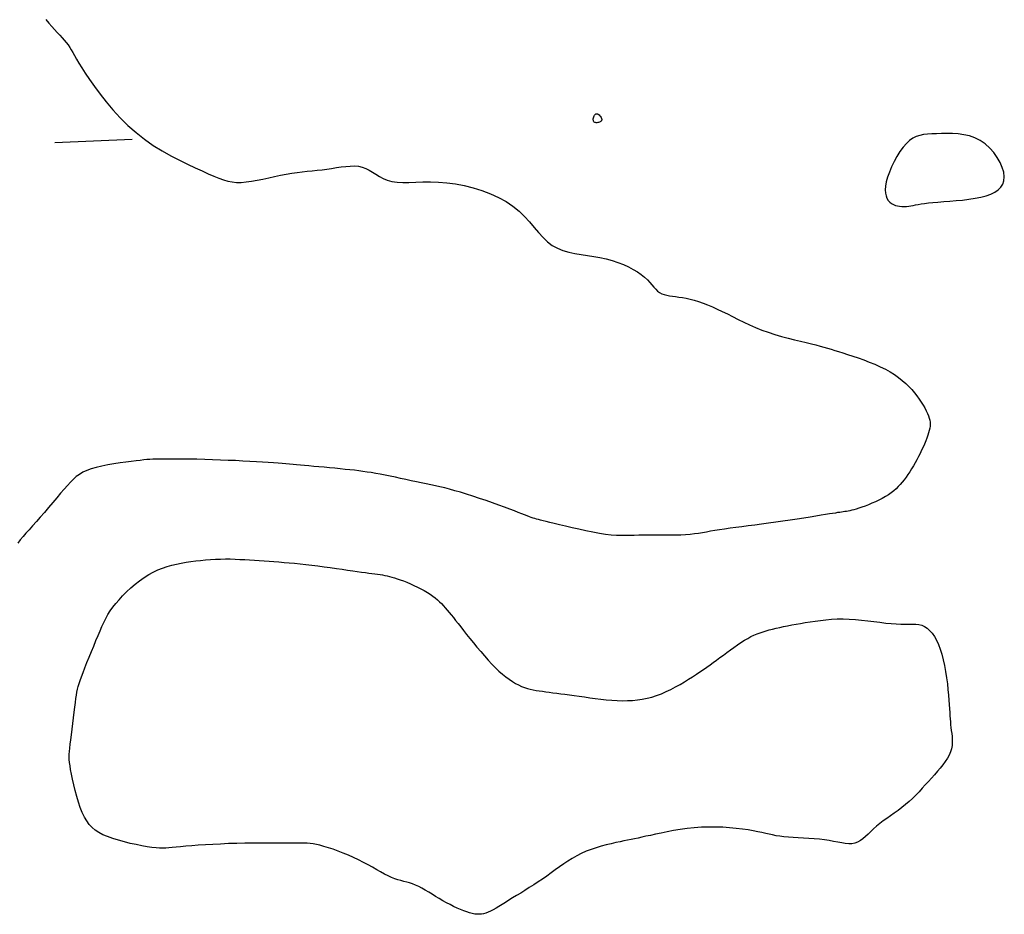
# Model space of a CAD drawing. Header units: millimetres. Extents: x 32690613 to 32693367, y 5343692 to 5344708.
# Tile 249 of 256: x 32692651 to 32692664, y 5344011 to 5344022. Entities that reach past the tile are written whole.
import ezdxf

# ---------------------------------------------------------------- set-up
doc = ezdxf.new("R2010")
doc.units = ezdxf.units.MM
doc.header["$LTSCALE"] = 20
doc.layers.add('02-DGM_HL_492.50', color=92, linetype='Continuous')
doc.layers.add('02-DGM_HL_493.00', color=102, linetype='Continuous')

msp = doc.modelspace()

# ---------------------------------------------------------------- linework, layer by layer
at = {"layer": '02-DGM_HL_492.50', "elevation": 492.5, "flags": 128}
for points in [[(32692658.438, 5344021.166), (32692658.448, 5344021.165), (32692658.459, 5344021.159), (32692658.47, 5344021.151), (32692658.481, 5344021.141), (32692658.49, 5344021.129), (32692658.498, 5344021.116), (32692658.503, 5344021.104), (32692658.505, 5344021.092), (32692658.504, 5344021.082), (32692658.499, 5344021.074), (32692658.493, 5344021.067), (32692658.484, 5344021.061), (32692658.474, 5344021.057), (32692658.463, 5344021.054), (32692658.453, 5344021.052), (32692658.442, 5344021.051), (32692658.432, 5344021.051), (32692658.423, 5344021.052), (32692658.416, 5344021.055), (32692658.409, 5344021.058), (32692658.404, 5344021.063), (32692658.4, 5344021.07), (32692658.397, 5344021.078), (32692658.396, 5344021.088), (32692658.396, 5344021.1), (32692658.398, 5344021.112), (32692658.401, 5344021.125), (32692658.406, 5344021.138), (32692658.412, 5344021.149), (32692658.419, 5344021.158), (32692658.428, 5344021.164)], [(32692663.706, 5344020.352), (32692663.698, 5344020.41), (32692663.68, 5344020.472), (32692663.651, 5344020.537), (32692663.614, 5344020.602), (32692663.569, 5344020.665), (32692663.517, 5344020.723), (32692663.458, 5344020.776), (32692663.395, 5344020.82), (32692663.327, 5344020.854), (32692663.256, 5344020.879), (32692663.183, 5344020.896), (32692663.109, 5344020.906), (32692663.035, 5344020.911), (32692662.964, 5344020.913), (32692662.895, 5344020.911), (32692662.83, 5344020.909), (32692662.77, 5344020.906), (32692662.715, 5344020.903), (32692662.663, 5344020.897), (32692662.615, 5344020.887), (32692662.569, 5344020.872), (32692662.525, 5344020.85), (32692662.483, 5344020.821), (32692662.441, 5344020.783), (32692662.399, 5344020.734), (32692662.358, 5344020.678), (32692662.319, 5344020.615), (32692662.282, 5344020.549), (32692662.249, 5344020.48), (32692662.221, 5344020.412), (32692662.198, 5344020.347), (32692662.181, 5344020.286), (32692662.171, 5344020.231), (32692662.168, 5344020.183), (32692662.17, 5344020.141), (32692662.178, 5344020.105), (32692662.19, 5344020.074), (32692662.207, 5344020.047), (32692662.226, 5344020.026), (32692662.249, 5344020.008), (32692662.273, 5344019.994), (32692662.299, 5344019.983), (32692662.326, 5344019.976), (32692662.354, 5344019.971), (32692662.383, 5344019.969), (32692662.413, 5344019.969), (32692662.442, 5344019.97), (32692662.471, 5344019.973), (32692662.499, 5344019.977), (32692662.528, 5344019.982), (32692662.559, 5344019.988), (32692662.593, 5344019.994), (32692662.631, 5344020.001), (32692662.675, 5344020.007), (32692662.725, 5344020.014), (32692662.783, 5344020.02), (32692662.849, 5344020.026), (32692662.923, 5344020.031), (32692663.002, 5344020.037), (32692663.084, 5344020.044), (32692663.167, 5344020.052), (32692663.249, 5344020.062), (32692663.328, 5344020.074), (32692663.403, 5344020.089), (32692663.471, 5344020.106), (32692663.531, 5344020.127), (32692663.584, 5344020.152), (32692663.628, 5344020.182), (32692663.663, 5344020.216), (32692663.688, 5344020.255), (32692663.702, 5344020.301)], [(32692654.143, 5344015.39), (32692654.206, 5344015.385), (32692654.269, 5344015.381), (32692654.334, 5344015.376), (32692654.4, 5344015.371), (32692654.467, 5344015.366), (32692654.537, 5344015.36), (32692654.609, 5344015.353), (32692654.683, 5344015.345), (32692654.76, 5344015.335), (32692654.839, 5344015.325), (32692654.919, 5344015.315), (32692654.998, 5344015.303), (32692655.076, 5344015.292), (32692655.151, 5344015.281), (32692655.221, 5344015.271), (32692655.287, 5344015.261), (32692655.347, 5344015.253), (32692655.401, 5344015.246), (32692655.451, 5344015.239), (32692655.495, 5344015.233), (32692655.536, 5344015.228), (32692655.574, 5344015.223), (32692655.609, 5344015.218), (32692655.642, 5344015.213), (32692655.673, 5344015.208), (32692655.703, 5344015.202), (32692655.733, 5344015.196), (32692655.764, 5344015.189), (32692655.795, 5344015.181), (32692655.828, 5344015.171), (32692655.863, 5344015.16), (32692655.901, 5344015.146), (32692655.942, 5344015.131), (32692655.986, 5344015.113), (32692656.032, 5344015.094), (32692656.078, 5344015.073), (32692656.124, 5344015.052), (32692656.169, 5344015.029), (32692656.212, 5344015.006), (32692656.253, 5344014.983), (32692656.289, 5344014.959), (32692656.323, 5344014.936), (32692656.354, 5344014.912), (32692656.382, 5344014.888), (32692656.409, 5344014.863), (32692656.435, 5344014.838), (32692656.459, 5344014.811), (32692656.484, 5344014.784), (32692656.509, 5344014.755), (32692656.534, 5344014.725), (32692656.56, 5344014.693), (32692656.588, 5344014.659), (32692656.617, 5344014.622), (32692656.649, 5344014.582), (32692656.683, 5344014.539), (32692656.72, 5344014.492), (32692656.759, 5344014.441), (32692656.802, 5344014.388), (32692656.847, 5344014.332), (32692656.893, 5344014.275), (32692656.941, 5344014.218), (32692656.989, 5344014.162), (32692657.037, 5344014.108), (32692657.084, 5344014.057), (32692657.131, 5344014.01), (32692657.177, 5344013.967), (32692657.222, 5344013.928), (32692657.265, 5344013.892), (32692657.308, 5344013.861), (32692657.35, 5344013.833), (32692657.39, 5344013.808), (32692657.43, 5344013.787), (32692657.468, 5344013.769), (32692657.506, 5344013.755), (32692657.544, 5344013.742), (32692657.581, 5344013.732), (32692657.619, 5344013.724), (32692657.657, 5344013.717), (32692657.697, 5344013.71), (32692657.738, 5344013.705), (32692657.781, 5344013.699), (32692657.826, 5344013.693), (32692657.873, 5344013.687), (32692657.923, 5344013.681), (32692657.975, 5344013.674), (32692658.03, 5344013.667), (32692658.088, 5344013.659), (32692658.15, 5344013.651), (32692658.214, 5344013.642), (32692658.281, 5344013.632), (32692658.35, 5344013.622), (32692658.421, 5344013.613), (32692658.492, 5344013.604), (32692658.564, 5344013.597), (32692658.634, 5344013.591), (32692658.704, 5344013.586), (32692658.771, 5344013.584), (32692658.837, 5344013.585), (32692658.902, 5344013.588), (32692658.965, 5344013.594), (32692659.028, 5344013.603), (32692659.09, 5344013.615), (32692659.151, 5344013.631), (32692659.213, 5344013.651), (32692659.275, 5344013.674), (32692659.336, 5344013.701), (32692659.397, 5344013.73), (32692659.457, 5344013.762), (32692659.516, 5344013.794), (32692659.573, 5344013.828), (32692659.627, 5344013.861), (32692659.679, 5344013.894), (32692659.728, 5344013.926), (32692659.774, 5344013.957), (32692659.819, 5344013.987), (32692659.862, 5344014.017), (32692659.904, 5344014.047), (32692659.946, 5344014.077), (32692659.988, 5344014.108), (32692660.031, 5344014.14), (32692660.076, 5344014.173), (32692660.121, 5344014.207), (32692660.167, 5344014.24), (32692660.213, 5344014.273), (32692660.259, 5344014.305), (32692660.304, 5344014.336), (32692660.348, 5344014.364), (32692660.391, 5344014.389), (32692660.432, 5344014.412), (32692660.472, 5344014.431), (32692660.512, 5344014.448), (32692660.55, 5344014.462), (32692660.59, 5344014.475), (32692660.629, 5344014.487), (32692660.67, 5344014.498), (32692660.713, 5344014.509), (32692660.758, 5344014.519), (32692660.805, 5344014.53), (32692660.854, 5344014.541), (32692660.906, 5344014.551), (32692660.959, 5344014.562), (32692661.016, 5344014.572), (32692661.074, 5344014.583), (32692661.135, 5344014.593), (32692661.198, 5344014.603), (32692661.264, 5344014.613), (32692661.332, 5344014.622), (32692661.402, 5344014.63), (32692661.474, 5344014.636), (32692661.548, 5344014.64), (32692661.625, 5344014.641), (32692661.703, 5344014.639), (32692661.782, 5344014.634), (32692661.863, 5344014.626), (32692661.943, 5344014.617), (32692662.022, 5344014.607), (32692662.099, 5344014.597), (32692662.174, 5344014.587), (32692662.244, 5344014.58), (32692662.309, 5344014.575), (32692662.369, 5344014.573), (32692662.424, 5344014.573), (32692662.474, 5344014.574), (32692662.52, 5344014.574), (32692662.562, 5344014.573), (32692662.602, 5344014.568), (32692662.639, 5344014.559), (32692662.674, 5344014.544), (32692662.708, 5344014.522), (32692662.741, 5344014.492), (32692662.772, 5344014.457), (32692662.802, 5344014.414), (32692662.83, 5344014.365), (32692662.855, 5344014.311), (32692662.879, 5344014.25), (32692662.9, 5344014.184), (32692662.918, 5344014.112), (32692662.934, 5344014.037), (32692662.948, 5344013.959), (32692662.96, 5344013.881), (32692662.97, 5344013.803), (32692662.978, 5344013.728), (32692662.985, 5344013.657), (32692662.991, 5344013.592), (32692662.995, 5344013.533), (32692662.998, 5344013.48), (32692663.001, 5344013.432), (32692663.004, 5344013.388), (32692663.006, 5344013.348), (32692663.009, 5344013.309), (32692663.012, 5344013.272), (32692663.016, 5344013.236), (32692663.021, 5344013.198), (32692663.026, 5344013.16), (32692663.031, 5344013.122), (32692663.033, 5344013.083), (32692663.034, 5344013.043), (32692663.031, 5344013.003), (32692663.024, 5344012.963), (32692663.012, 5344012.922), (32692662.994, 5344012.881), (32692662.971, 5344012.84), (32692662.943, 5344012.798), (32692662.912, 5344012.756), (32692662.878, 5344012.714), (32692662.841, 5344012.672), (32692662.803, 5344012.628), (32692662.764, 5344012.585), (32692662.725, 5344012.54), (32692662.685, 5344012.496), (32692662.645, 5344012.452), (32692662.604, 5344012.407), (32692662.562, 5344012.364), (32692662.519, 5344012.322), (32692662.475, 5344012.28), (32692662.429, 5344012.241), (32692662.382, 5344012.203), (32692662.334, 5344012.167), (32692662.285, 5344012.132), (32692662.236, 5344012.098), (32692662.189, 5344012.064), (32692662.142, 5344012.03), (32692662.098, 5344011.997), (32692662.056, 5344011.963), (32692662.017, 5344011.928), (32692661.981, 5344011.893), (32692661.946, 5344011.86), (32692661.913, 5344011.828), (32692661.879, 5344011.8), (32692661.846, 5344011.776), (32692661.811, 5344011.756), (32692661.775, 5344011.743), (32692661.737, 5344011.736), (32692661.696, 5344011.735), (32692661.652, 5344011.739), (32692661.605, 5344011.746), (32692661.554, 5344011.755), (32692661.501, 5344011.766), (32692661.444, 5344011.777), (32692661.383, 5344011.787), (32692661.318, 5344011.794), (32692661.251, 5344011.8), (32692661.182, 5344011.805), (32692661.113, 5344011.809), (32692661.044, 5344011.813), (32692660.979, 5344011.816), (32692660.916, 5344011.82), (32692660.859, 5344011.825), (32692660.807, 5344011.832), (32692660.759, 5344011.84), (32692660.713, 5344011.849), (32692660.669, 5344011.858), (32692660.623, 5344011.869), (32692660.574, 5344011.88), (32692660.521, 5344011.891), (32692660.462, 5344011.902), (32692660.395, 5344011.914), (32692660.322, 5344011.924), (32692660.242, 5344011.934), (32692660.157, 5344011.942), (32692660.069, 5344011.948), (32692659.978, 5344011.952), (32692659.885, 5344011.952), (32692659.792, 5344011.949), (32692659.699, 5344011.942), (32692659.608, 5344011.932), (32692659.518, 5344011.92), (32692659.432, 5344011.905), (32692659.35, 5344011.89), (32692659.272, 5344011.874), (32692659.2, 5344011.859), (32692659.134, 5344011.844), (32692659.076, 5344011.832), (32692659.023, 5344011.82), (32692658.974, 5344011.81), (32692658.928, 5344011.801), (32692658.884, 5344011.791), (32692658.839, 5344011.782), (32692658.791, 5344011.772), (32692658.741, 5344011.761), (32692658.685, 5344011.75), (32692658.626, 5344011.736), (32692658.564, 5344011.721), (32692658.499, 5344011.704), (32692658.434, 5344011.685), (32692658.368, 5344011.663), (32692658.304, 5344011.638), (32692658.241, 5344011.611), (32692658.181, 5344011.58), (32692658.123, 5344011.547), (32692658.067, 5344011.512), (32692658.013, 5344011.475), (32692657.959, 5344011.437), (32692657.905, 5344011.397), (32692657.852, 5344011.358), (32692657.797, 5344011.319), (32692657.741, 5344011.28), (32692657.684, 5344011.242), (32692657.627, 5344011.205), (32692657.569, 5344011.169), (32692657.513, 5344011.133), (32692657.458, 5344011.099), (32692657.405, 5344011.067), (32692657.354, 5344011.035), (32692657.306, 5344011.005), (32692657.26, 5344010.977), (32692657.217, 5344010.95), (32692657.177, 5344010.926), (32692657.139, 5344010.904), (32692657.103, 5344010.884), (32692657.069, 5344010.867), (32692657.038, 5344010.852), (32692657.008, 5344010.841), (32692656.979, 5344010.832), (32692656.951, 5344010.827), (32692656.923, 5344010.824), (32692656.894, 5344010.825), (32692656.864, 5344010.828), (32692656.832, 5344010.834), (32692656.798, 5344010.843), (32692656.761, 5344010.855), (32692656.722, 5344010.869), (32692656.68, 5344010.886), (32692656.636, 5344010.905), (32692656.591, 5344010.926), (32692656.545, 5344010.949), (32692656.498, 5344010.973), (32692656.452, 5344011), (32692656.405, 5344011.027), (32692656.359, 5344011.055), (32692656.313, 5344011.083), (32692656.269, 5344011.11), (32692656.225, 5344011.137), (32692656.182, 5344011.161), (32692656.14, 5344011.183), (32692656.099, 5344011.201), (32692656.06, 5344011.216), (32692656.022, 5344011.229), (32692655.985, 5344011.239), (32692655.947, 5344011.249), (32692655.909, 5344011.259), (32692655.87, 5344011.27), (32692655.83, 5344011.284), (32692655.788, 5344011.3), (32692655.744, 5344011.321), (32692655.697, 5344011.345), (32692655.648, 5344011.372), (32692655.597, 5344011.401), (32692655.543, 5344011.432), (32692655.486, 5344011.463), (32692655.426, 5344011.495), (32692655.364, 5344011.527), (32692655.299, 5344011.558), (32692655.232, 5344011.587), (32692655.165, 5344011.615), (32692655.099, 5344011.64), (32692655.034, 5344011.664), (32692654.973, 5344011.684), (32692654.915, 5344011.702), (32692654.864, 5344011.716), (32692654.818, 5344011.727), (32692654.777, 5344011.735), (32692654.739, 5344011.74), (32692654.7, 5344011.743), (32692654.661, 5344011.744), (32692654.617, 5344011.745), (32692654.567, 5344011.745), (32692654.509, 5344011.744), (32692654.442, 5344011.744), (32692654.366, 5344011.744), (32692654.281, 5344011.744), (32692654.191, 5344011.745), (32692654.095, 5344011.744), (32692653.995, 5344011.744), (32692653.893, 5344011.742), (32692653.789, 5344011.74), (32692653.684, 5344011.737), (32692653.581, 5344011.732), (32692653.48, 5344011.728), (32692653.384, 5344011.722), (32692653.292, 5344011.716), (32692653.207, 5344011.71), (32692653.13, 5344011.704), (32692653.063, 5344011.698), (32692653.005, 5344011.692), (32692652.956, 5344011.687), (32692652.913, 5344011.683), (32692652.873, 5344011.68), (32692652.833, 5344011.679), (32692652.792, 5344011.68), (32692652.747, 5344011.683), (32692652.694, 5344011.689), (32692652.633, 5344011.698), (32692652.564, 5344011.71), (32692652.491, 5344011.724), (32692652.414, 5344011.741), (32692652.337, 5344011.76), (32692652.261, 5344011.781), (32692652.188, 5344011.804), (32692652.121, 5344011.828), (32692652.061, 5344011.853), (32692652.008, 5344011.881), (32692651.962, 5344011.912), (32692651.921, 5344011.946), (32692651.884, 5344011.985), (32692651.851, 5344012.03), (32692651.822, 5344012.08), (32692651.794, 5344012.138), (32692651.768, 5344012.203), (32692651.744, 5344012.274), (32692651.722, 5344012.348), (32692651.701, 5344012.424), (32692651.683, 5344012.498), (32692651.667, 5344012.57), (32692651.654, 5344012.636), (32692651.643, 5344012.694), (32692651.635, 5344012.743), (32692651.629, 5344012.785), (32692651.626, 5344012.823), (32692651.625, 5344012.857), (32692651.626, 5344012.892), (32692651.629, 5344012.929), (32692651.634, 5344012.971), (32692651.639, 5344013.021), (32692651.646, 5344013.079), (32692651.654, 5344013.145), (32692651.663, 5344013.216), (32692651.672, 5344013.289), (32692651.681, 5344013.362), (32692651.689, 5344013.434), (32692651.698, 5344013.5), (32692651.705, 5344013.56), (32692651.712, 5344013.611), (32692651.719, 5344013.655), (32692651.725, 5344013.694), (32692651.733, 5344013.731), (32692651.742, 5344013.767), (32692651.753, 5344013.804), (32692651.767, 5344013.845), (32692651.784, 5344013.893), (32692651.804, 5344013.948), (32692651.828, 5344014.01), (32692651.854, 5344014.077), (32692651.882, 5344014.147), (32692651.911, 5344014.219), (32692651.941, 5344014.29), (32692651.969, 5344014.36), (32692651.997, 5344014.426), (32692652.023, 5344014.487), (32692652.048, 5344014.543), (32692652.073, 5344014.596), (32692652.098, 5344014.647), (32692652.125, 5344014.696), (32692652.155, 5344014.743), (32692652.188, 5344014.791), (32692652.226, 5344014.84), (32692652.268, 5344014.889), (32692652.315, 5344014.94), (32692652.365, 5344014.991), (32692652.419, 5344015.041), (32692652.475, 5344015.089), (32692652.533, 5344015.134), (32692652.592, 5344015.176), (32692652.652, 5344015.214), (32692652.711, 5344015.246), (32692652.771, 5344015.274), (32692652.831, 5344015.298), (32692652.89, 5344015.318), (32692652.951, 5344015.335), (32692653.011, 5344015.349), (32692653.072, 5344015.361), (32692653.134, 5344015.372), (32692653.197, 5344015.381), (32692653.26, 5344015.39), (32692653.323, 5344015.397), (32692653.387, 5344015.403), (32692653.451, 5344015.408), (32692653.515, 5344015.412), (32692653.579, 5344015.414), (32692653.643, 5344015.415), (32692653.706, 5344015.415), (32692653.769, 5344015.413), (32692653.831, 5344015.41), (32692653.893, 5344015.407), (32692653.955, 5344015.403), (32692654.018, 5344015.399), (32692654.08, 5344015.394)]]:
    msp.add_lwpolyline(points, close=True, dxfattribs=at)
at = {"layer": '02-DGM_HL_493.00', "elevation": 493, "flags": 128}
for points in [[(32692651.324, 5344022.385), (32692651.363, 5344022.337), (32692651.4, 5344022.294), (32692651.436, 5344022.254), (32692651.47, 5344022.216), (32692651.503, 5344022.181), (32692651.533, 5344022.148), (32692651.561, 5344022.116), (32692651.587, 5344022.086), (32692651.61, 5344022.055), (32692651.631, 5344022.024), (32692651.651, 5344021.992), (32692651.671, 5344021.957), (32692651.694, 5344021.918), (32692651.719, 5344021.873), (32692651.75, 5344021.82), (32692651.788, 5344021.759), (32692651.833, 5344021.689), (32692651.887, 5344021.607), (32692651.951, 5344021.517), (32692652.023, 5344021.42), (32692652.103, 5344021.319), (32692652.19, 5344021.216), (32692652.283, 5344021.114), (32692652.383, 5344021.015), (32692652.488, 5344020.922), (32692652.598, 5344020.836), (32692652.711, 5344020.758), (32692652.825, 5344020.687), (32692652.938, 5344020.623), (32692653.048, 5344020.566), (32692653.153, 5344020.514), (32692653.252, 5344020.468), (32692653.342, 5344020.427), (32692653.422, 5344020.391), (32692653.493, 5344020.36), (32692653.557, 5344020.334), (32692653.617, 5344020.313), (32692653.674, 5344020.297), (32692653.73, 5344020.286), (32692653.787, 5344020.28), (32692653.848, 5344020.28), (32692653.913, 5344020.285), (32692653.981, 5344020.294), (32692654.053, 5344020.307), (32692654.128, 5344020.322), (32692654.203, 5344020.339), (32692654.279, 5344020.356), (32692654.354, 5344020.372), (32692654.427, 5344020.386), (32692654.499, 5344020.398), (32692654.568, 5344020.408), (32692654.635, 5344020.416), (32692654.7, 5344020.423), (32692654.765, 5344020.43), (32692654.828, 5344020.436), (32692654.891, 5344020.443), (32692654.953, 5344020.451), (32692655.015, 5344020.46), (32692655.077, 5344020.47), (32692655.137, 5344020.479), (32692655.197, 5344020.487), (32692655.254, 5344020.491), (32692655.309, 5344020.492), (32692655.361, 5344020.488), (32692655.411, 5344020.477), (32692655.457, 5344020.46), (32692655.5, 5344020.438), (32692655.543, 5344020.412), (32692655.586, 5344020.384), (32692655.632, 5344020.357), (32692655.68, 5344020.331), (32692655.734, 5344020.309), (32692655.793, 5344020.293), (32692655.86, 5344020.284), (32692655.934, 5344020.28), (32692656.014, 5344020.28), (32692656.101, 5344020.283), (32692656.194, 5344020.285), (32692656.292, 5344020.286), (32692656.395, 5344020.283), (32692656.503, 5344020.275), (32692656.614, 5344020.26), (32692656.728, 5344020.238), (32692656.843, 5344020.209), (32692656.956, 5344020.174), (32692657.066, 5344020.133), (32692657.171, 5344020.085), (32692657.269, 5344020.032), (32692657.358, 5344019.972), (32692657.437, 5344019.907), (32692657.508, 5344019.839), (32692657.572, 5344019.769), (32692657.632, 5344019.699), (32692657.689, 5344019.632), (32692657.746, 5344019.569), (32692657.804, 5344019.513), (32692657.866, 5344019.466), (32692657.932, 5344019.428), (32692658.004, 5344019.4), (32692658.079, 5344019.378), (32692658.158, 5344019.361), (32692658.238, 5344019.348), (32692658.319, 5344019.336), (32692658.401, 5344019.324), (32692658.482, 5344019.309), (32692658.562, 5344019.291), (32692658.639, 5344019.27), (32692658.713, 5344019.245), (32692658.784, 5344019.218), (32692658.85, 5344019.188), (32692658.911, 5344019.156), (32692658.967, 5344019.124), (32692659.016, 5344019.09), (32692659.058, 5344019.055), (32692659.094, 5344019.021), (32692659.125, 5344018.988), (32692659.153, 5344018.956), (32692659.179, 5344018.926), (32692659.203, 5344018.899), (32692659.227, 5344018.876), (32692659.253, 5344018.856), (32692659.281, 5344018.841), (32692659.312, 5344018.83), (32692659.345, 5344018.821), (32692659.38, 5344018.815), (32692659.418, 5344018.809), (32692659.459, 5344018.805), (32692659.502, 5344018.799), (32692659.548, 5344018.792), (32692659.596, 5344018.782), (32692659.647, 5344018.77), (32692659.701, 5344018.756), (32692659.756, 5344018.739), (32692659.814, 5344018.719), (32692659.873, 5344018.697), (32692659.934, 5344018.672), (32692659.997, 5344018.644), (32692660.062, 5344018.613), (32692660.128, 5344018.58), (32692660.196, 5344018.545), (32692660.266, 5344018.509), (32692660.339, 5344018.474), (32692660.414, 5344018.438), (32692660.492, 5344018.404), (32692660.573, 5344018.372), (32692660.656, 5344018.343), (32692660.741, 5344018.315), (32692660.827, 5344018.29), (32692660.912, 5344018.268), (32692660.994, 5344018.247), (32692661.072, 5344018.228), (32692661.146, 5344018.21), (32692661.213, 5344018.194), (32692661.272, 5344018.179), (32692661.326, 5344018.166), (32692661.375, 5344018.152), (32692661.421, 5344018.139), (32692661.468, 5344018.125), (32692661.515, 5344018.11), (32692661.565, 5344018.094), (32692661.62, 5344018.077), (32692661.681, 5344018.057), (32692661.748, 5344018.035), (32692661.818, 5344018.012), (32692661.89, 5344017.986), (32692661.962, 5344017.959), (32692662.035, 5344017.93), (32692662.104, 5344017.898), (32692662.171, 5344017.866), (32692662.232, 5344017.832), (32692662.288, 5344017.796), (32692662.34, 5344017.759), (32692662.388, 5344017.721), (32692662.432, 5344017.682), (32692662.473, 5344017.642), (32692662.51, 5344017.602), (32692662.545, 5344017.562), (32692662.577, 5344017.522), (32692662.606, 5344017.481), (32692662.633, 5344017.442), (32692662.657, 5344017.403), (32692662.678, 5344017.366), (32692662.697, 5344017.33), (32692662.712, 5344017.296), (32692662.725, 5344017.264), (32692662.735, 5344017.235), (32692662.742, 5344017.207), (32692662.746, 5344017.181), (32692662.748, 5344017.156), (32692662.746, 5344017.13), (32692662.743, 5344017.103), (32692662.737, 5344017.075), (32692662.728, 5344017.045), (32692662.718, 5344017.012), (32692662.705, 5344016.976), (32692662.69, 5344016.939), (32692662.674, 5344016.9), (32692662.657, 5344016.86), (32692662.638, 5344016.819), (32692662.618, 5344016.778), (32692662.597, 5344016.737), (32692662.576, 5344016.696), (32692662.554, 5344016.656), (32692662.532, 5344016.617), (32692662.509, 5344016.579), (32692662.485, 5344016.542), (32692662.461, 5344016.507), (32692662.437, 5344016.472), (32692662.413, 5344016.439), (32692662.388, 5344016.408), (32692662.362, 5344016.378), (32692662.335, 5344016.349), (32692662.307, 5344016.322), (32692662.277, 5344016.295), (32692662.244, 5344016.27), (32692662.209, 5344016.245), (32692662.171, 5344016.221), (32692662.13, 5344016.198), (32692662.087, 5344016.175), (32692662.042, 5344016.154), (32692661.996, 5344016.134), (32692661.951, 5344016.115), (32692661.907, 5344016.098), (32692661.866, 5344016.083), (32692661.828, 5344016.07), (32692661.794, 5344016.06), (32692661.764, 5344016.051), (32692661.736, 5344016.044), (32692661.712, 5344016.038), (32692661.689, 5344016.034), (32692661.667, 5344016.03), (32692661.646, 5344016.027), (32692661.625, 5344016.024), (32692661.603, 5344016.02), (32692661.58, 5344016.017), (32692661.553, 5344016.013), (32692661.523, 5344016.008), (32692661.488, 5344016.002), (32692661.446, 5344015.996), (32692661.397, 5344015.988), (32692661.34, 5344015.979), (32692661.273, 5344015.968), (32692661.198, 5344015.956), (32692661.116, 5344015.944), (32692661.03, 5344015.93), (32692660.939, 5344015.917), (32692660.846, 5344015.903), (32692660.753, 5344015.889), (32692660.66, 5344015.876), (32692660.569, 5344015.864), (32692660.481, 5344015.853), (32692660.396, 5344015.842), (32692660.314, 5344015.831), (32692660.236, 5344015.821), (32692660.162, 5344015.811), (32692660.092, 5344015.801), (32692660.028, 5344015.792), (32692659.968, 5344015.782), (32692659.912, 5344015.772), (32692659.859, 5344015.762), (32692659.807, 5344015.753), (32692659.756, 5344015.745), (32692659.703, 5344015.738), (32692659.648, 5344015.732), (32692659.589, 5344015.727), (32692659.525, 5344015.724), (32692659.458, 5344015.723), (32692659.388, 5344015.723), (32692659.317, 5344015.723), (32692659.246, 5344015.723), (32692659.175, 5344015.724), (32692659.107, 5344015.724), (32692659.043, 5344015.723), (32692658.982, 5344015.721), (32692658.925, 5344015.719), (32692658.869, 5344015.717), (32692658.813, 5344015.716), (32692658.755, 5344015.716), (32692658.694, 5344015.718), (32692658.628, 5344015.723), (32692658.555, 5344015.732), (32692658.475, 5344015.744), (32692658.389, 5344015.76), (32692658.3, 5344015.778), (32692658.21, 5344015.798), (32692658.122, 5344015.818), (32692658.038, 5344015.838), (32692657.96, 5344015.856), (32692657.892, 5344015.873), (32692657.834, 5344015.887), (32692657.786, 5344015.898), (32692657.747, 5344015.908), (32692657.714, 5344015.916), (32692657.686, 5344015.923), (32692657.662, 5344015.93), (32692657.64, 5344015.936), (32692657.618, 5344015.943), (32692657.595, 5344015.952), (32692657.57, 5344015.961), (32692657.541, 5344015.972), (32692657.509, 5344015.985), (32692657.471, 5344016), (32692657.427, 5344016.017), (32692657.376, 5344016.036), (32692657.317, 5344016.059), (32692657.249, 5344016.084), (32692657.174, 5344016.111), (32692657.094, 5344016.139), (32692657.011, 5344016.168), (32692656.926, 5344016.198), (32692656.841, 5344016.226), (32692656.759, 5344016.252), (32692656.68, 5344016.276), (32692656.608, 5344016.297), (32692656.54, 5344016.315), (32692656.476, 5344016.332), (32692656.415, 5344016.346), (32692656.355, 5344016.359), (32692656.296, 5344016.372), (32692656.236, 5344016.385), (32692656.174, 5344016.398), (32692656.11, 5344016.411), (32692656.043, 5344016.426), (32692655.975, 5344016.441), (32692655.907, 5344016.455), (32692655.839, 5344016.47), (32692655.772, 5344016.484), (32692655.707, 5344016.497), (32692655.644, 5344016.509), (32692655.585, 5344016.52), (32692655.528, 5344016.53), (32692655.473, 5344016.538), (32692655.419, 5344016.546), (32692655.365, 5344016.553), (32692655.309, 5344016.56), (32692655.251, 5344016.566), (32692655.19, 5344016.572), (32692655.125, 5344016.579), (32692655.058, 5344016.586), (32692654.989, 5344016.592), (32692654.92, 5344016.599), (32692654.851, 5344016.605), (32692654.785, 5344016.611), (32692654.722, 5344016.617), (32692654.664, 5344016.623), (32692654.611, 5344016.628), (32692654.563, 5344016.632), (32692654.517, 5344016.636), (32692654.471, 5344016.64), (32692654.425, 5344016.644), (32692654.376, 5344016.648), (32692654.323, 5344016.652), (32692654.263, 5344016.656), (32692654.197, 5344016.661), (32692654.124, 5344016.665), (32692654.044, 5344016.67), (32692653.959, 5344016.675), (32692653.869, 5344016.68), (32692653.775, 5344016.685), (32692653.678, 5344016.689), (32692653.579, 5344016.693), (32692653.477, 5344016.696), (32692653.376, 5344016.699), (32692653.275, 5344016.702), (32692653.178, 5344016.703), (32692653.086, 5344016.705), (32692653, 5344016.705), (32692652.922, 5344016.706), (32692652.854, 5344016.706), (32692652.797, 5344016.706), (32692652.749, 5344016.705), (32692652.706, 5344016.703), (32692652.667, 5344016.701), (32692652.628, 5344016.698), (32692652.588, 5344016.694), (32692652.542, 5344016.689), (32692652.489, 5344016.683), (32692652.427, 5344016.675), (32692652.357, 5344016.666), (32692652.282, 5344016.655), (32692652.203, 5344016.643), (32692652.124, 5344016.63), (32692652.048, 5344016.614), (32692651.975, 5344016.597), (32692651.909, 5344016.578), (32692651.851, 5344016.558), (32692651.801, 5344016.534), (32692651.757, 5344016.508), (32692651.716, 5344016.479), (32692651.678, 5344016.445), (32692651.64, 5344016.407), (32692651.602, 5344016.365), (32692651.56, 5344016.316), (32692651.514, 5344016.263), (32692651.464, 5344016.204), (32692651.412, 5344016.143), (32692651.358, 5344016.08), (32692651.304, 5344016.017), (32692651.251, 5344015.955), (32692651.2, 5344015.897), (32692651.151, 5344015.842), (32692651.107, 5344015.793), (32692651.066, 5344015.747), (32692651.028, 5344015.704), (32692650.993, 5344015.661), (32692650.961, 5344015.617)], [(32692651.437, 5344020.797), (32692652.436, 5344020.837)]]:
    msp.add_lwpolyline(points, dxfattribs=at)

doc.saveas('drawing.dxf')
